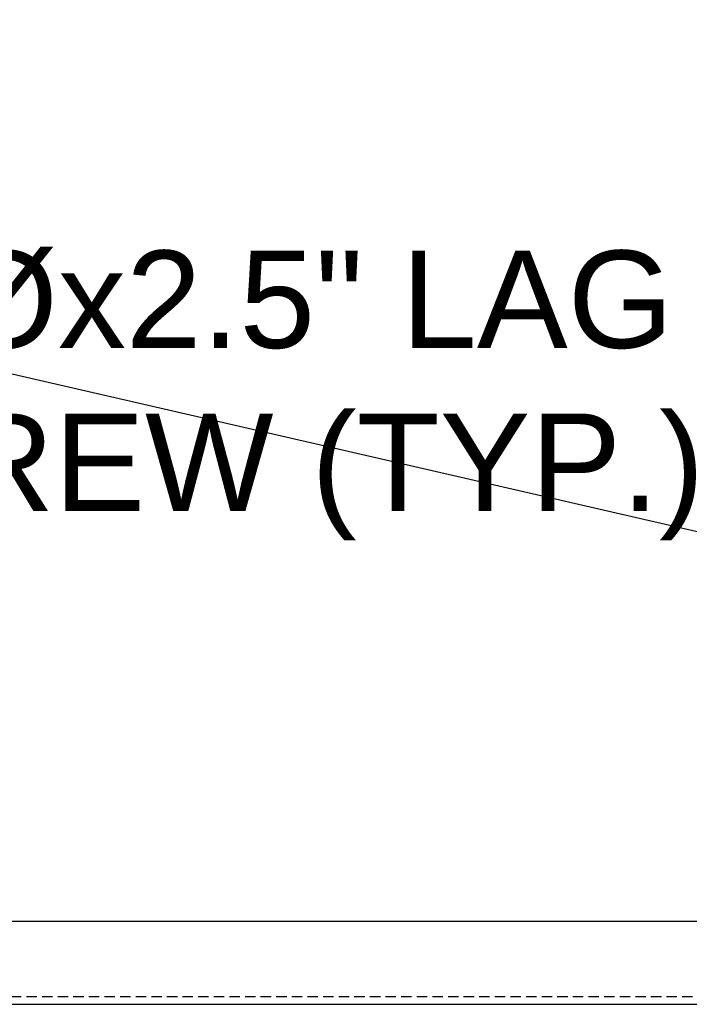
# Model space of a CAD drawing. Header units: feet. Extents: x -114 to 1432, y 355 to 669.
# Tile 124 of 197: x 1268 to 1284, y 456 to 480. Entities that reach past the tile are written whole.
import ezdxf
from ezdxf import colors
from ezdxf.entities.mleader import LeaderData, LeaderLine
from ezdxf.math import Vec2, Vec3

# ---------------------------------------------------------------- set-up
doc = ezdxf.new("R2010")
doc.units = ezdxf.units.FT
doc.header["$MEASUREMENT"] = 0
doc.linetypes.add('DOT', pattern=[0.25, 0, -0.25])
doc.linetypes.add('HIDDEN', pattern=[0.375, 0.25, -0.125])
for name, color, linetype in [('A-BULLETINBOARD', 3, 'Continuous'), ('A-HIDDEN', 8, 'DOT'), ('G-ANNO-TXT', 7, 'Continuous')]:
    doc.layers.add(name, color=color, linetype=linetype)
doc.styles.add('Arial', font='arial.ttf')

msp = doc.modelspace()

# ---------------------------------------------------------------- linework, layer by layer
at = {"layer": 'A-BULLETINBOARD', "linetype": 'Continuous'}
for points in [[(1296.5436, 456.1881), (1296.5436, 504.1881), (1248.5436, 504.1881), (1248.5436, 456.1881)], [(1294.5436, 458.1881), (1294.5436, 502.1881), (1250.5436, 502.1881), (1250.5436, 458.1881)]]:
    msp.add_lwpolyline(points, close=True, dxfattribs=at)
at = {"layer": 'A-HIDDEN', "linetype": 'HIDDEN'}
msp.add_lwpolyline([(1296.3561, 456.3756), (1296.3561, 504.0006), (1248.7311, 504.0006), (1248.7311, 456.3756)], close=True, dxfattribs=at)

# ---------------------------------------------------------------- leaders
at = {"layer": 'G-ANNO-TXT'}
ml = msp.add_multileader_mtext('Standard', dxfattribs=at)
ml.set_content('\\A1;{\\H0.7x;\\S3/16;}"%%Cx2.5" LAG\\PSCREW (TYP.)', color=7, style='Arial')
ml.set_leader_properties(color=2, linetype='ByLayer', lineweight=-1)
ml.build(insert=Vec2(0, 0))
ml.multileader.update_dxf_attribs({"dogleg_length": 0.125, "arrow_head_size": 2.88, "scale": 18})
ctx = ml.context
ctx.base_point, ctx.scale, ctx.char_height, ctx.arrow_head_size, ctx.landing_gap_size, ctx.plane_origin = Vec3(1260.3293, 473.5838), 18, 2.34, 2.88, 1.8, Vec3(1298.8393, 486.1881)
ctx.text_align_type = 1
notes = []
notes.append((ctx, [(0, (1, 1, 0), (1258.0793, 473.5838), (1, 0), 2.25, [(0, [(1297.2342, 464.5813)], 0, []), (1, [(1248.9781, 464.293)], 0, [])])]))
ctx.mtext.insert, ctx.mtext.alignment, ctx.mtext.flow_direction = Vec3(1273.2562, 475.0978), 2, 5
for ctx, leaders in notes:
    for number, flags, end, landing, length, lines in leaders:
        leader = LeaderData()
        leader.index, (leader.has_last_leader_line, leader.has_dogleg_vector, leader.attachment_direction) = number, flags
        leader.last_leader_point, leader.dogleg_vector, leader.dogleg_length = Vec3(end), Vec3(landing), length
        for number, points, colour, breaks in lines:
            line = LeaderLine()
            line.index, line.vertices, line.color, line.breaks = number, Vec3.list(points), colors.encode_raw_color(colour), breaks
            leader.lines.append(line)
        ctx.leaders.append(leader)

doc.saveas('drawing.dxf')
